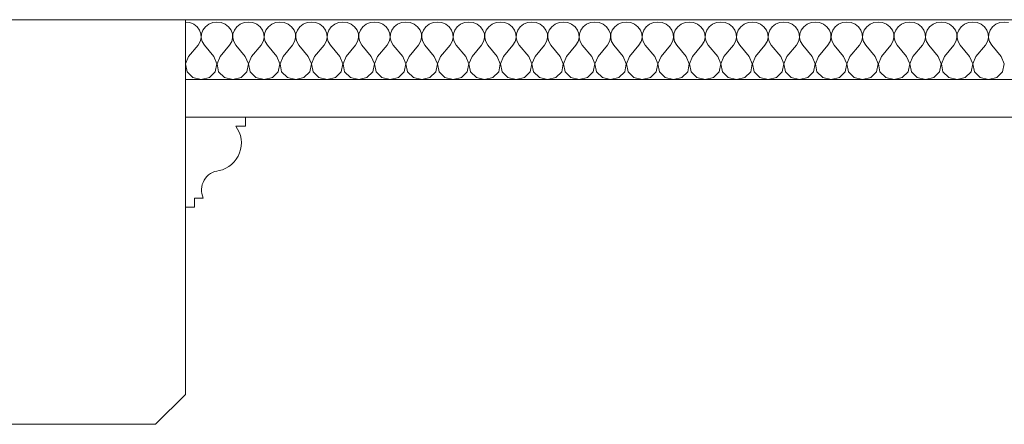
# Model space of a CAD drawing. Header units: millimetres. Extents: x -573548 to 674770, y -246895 to -89040.
# Tile 85 of 199: x 110915 to 111571, y -235947 to -235677. Entities that reach past the tile are written whole.
import ezdxf

# ---------------------------------------------------------------- set-up
doc = ezdxf.new("R2010")
doc.units = ezdxf.units.MM
for name, color, linetype, lineweight in [('belki sufitowe_Nr_pióra__41', 8, 'Continuous', 9), ('Nowe_Drawing & Figure_Nr_pióra__59', 8, 'Continuous', 9), ('Nowe_strop_Nr_pióra__59', 8, 'Continuous', 9), ('strop_Nr_pióra__41', 8, 'Continuous', 9)]:
    doc.layers.add(name, color=color, linetype=linetype, lineweight=lineweight)
doc.layers.add('Nowe_Drawing & Figure', color=7, linetype='Continuous')

# ---------------------------------------------------------------- blocks, each defined once
blk = doc.blocks.new('*X474', base_point=(477978.69, -104863.57))
at = {"layer": 'Nowe_Drawing & Figure', "color": 21, "linetype": 'Continuous', "lineweight": 13, "true_color": 0xffaaaa}
for p, q in [((505795.62, -73220.77), (505792.75, -73220.4)), ((505798.27, -73221.84), (505795.62, -73220.77)), ((505800.5, -73223.53), (505798.27, -73221.84)), ((505808.23, -73221.84), (505806, -73223.53)), ((505810.88, -73220.77), (505808.23, -73221.84)), ((505813.75, -73220.4), (505810.88, -73220.77)), ((505816.62, -73220.77), (505813.75, -73220.4)), ((505819.27, -73221.84), (505816.62, -73220.77)), ((505821.5, -73223.53), (505819.27, -73221.84)), ((505829.23, -73221.84), (505827, -73223.53)), ((505831.88, -73220.77), (505829.23, -73221.84)), ((505834.75, -73220.4), (505831.88, -73220.77)), ((505837.62, -73220.77), (505834.75, -73220.4)), ((505840.27, -73221.84), (505837.62, -73220.77)), ((505842.5, -73223.53), (505840.27, -73221.84)), ((505850.23, -73221.84), (505848, -73223.53)), ((505852.88, -73220.77), (505850.23, -73221.84)), ((505855.75, -73220.4), (505852.88, -73220.77)), ((505858.62, -73220.77), (505855.75, -73220.4)), ((505861.27, -73221.84), (505858.62, -73220.77)), ((505863.5, -73223.53), (505861.27, -73221.84)), ((505871.23, -73221.84), (505869, -73223.53)), ((505873.88, -73220.77), (505871.23, -73221.84)), ((505876.75, -73220.4), (505873.88, -73220.77)), ((505879.62, -73220.77), (505876.75, -73220.4)), ((505882.27, -73221.84), (505879.62, -73220.77)), ((505884.5, -73223.53), (505882.27, -73221.84)), ((505892.23, -73221.84), (505890, -73223.53)), ((505894.88, -73220.77), (505892.23, -73221.84)), ((505897.75, -73220.4), (505894.88, -73220.77)), ((505900.62, -73220.77), (505897.75, -73220.4)), ((505903.27, -73221.84), (505900.62, -73220.77)), ((505905.5, -73223.53), (505903.27, -73221.84)), ((505913.23, -73221.84), (505911, -73223.53)), ((505915.88, -73220.77), (505913.23, -73221.84)), ((505918.75, -73220.4), (505915.88, -73220.77)), ((505921.62, -73220.77), (505918.75, -73220.4)), ((505924.27, -73221.84), (505921.62, -73220.77)), ((505926.5, -73223.53), (505924.27, -73221.84)), ((505934.23, -73221.84), (505932, -73223.53)), ((505936.88, -73220.77), (505934.23, -73221.84)), ((505939.75, -73220.4), (505936.88, -73220.77)), ((505942.62, -73220.77), (505939.75, -73220.4)), ((505945.27, -73221.84), (505942.62, -73220.77)), ((505947.5, -73223.53), (505945.27, -73221.84)), ((505955.23, -73221.84), (505953, -73223.53)), ((505957.88, -73220.77), (505955.23, -73221.84)), ((505960.75, -73220.4), (505957.88, -73220.77)), ((505963.62, -73220.77), (505960.75, -73220.4)), ((505966.27, -73221.84), (505963.62, -73220.77)), ((505968.5, -73223.53), (505966.27, -73221.84)), ((505976.23, -73221.84), (505974, -73223.53)), ((505978.88, -73220.77), (505976.23, -73221.84)), ((505981.75, -73220.4), (505978.88, -73220.77)), ((505984.62, -73220.77), (505981.75, -73220.4)), ((505987.27, -73221.84), (505984.62, -73220.77)), ((505989.5, -73223.53), (505987.27, -73221.84)), ((505997.23, -73221.84), (505995, -73223.53)), ((505999.88, -73220.77), (505997.23, -73221.84)), ((506002.75, -73220.4), (505999.88, -73220.77)), ((506005.62, -73220.77), (506002.75, -73220.4)), ((506008.27, -73221.84), (506005.62, -73220.77)), ((506010.5, -73223.53), (506008.27, -73221.84)), ((506018.23, -73221.84), (506016, -73223.53)), ((506020.88, -73220.77), (506018.23, -73221.84)), ((506023.75, -73220.4), (506020.88, -73220.77)), ((506026.62, -73220.77), (506023.75, -73220.4)), ((506029.27, -73221.84), (506026.62, -73220.77)), ((506031.5, -73223.53), (506029.27, -73221.84)), ((506039.23, -73221.84), (506037, -73223.53)), ((506041.88, -73220.77), (506039.23, -73221.84)), ((506044.75, -73220.4), (506041.88, -73220.77)), ((506047.62, -73220.77), (506044.75, -73220.4)), ((506050.27, -73221.84), (506047.62, -73220.77)), ((506052.5, -73223.53), (506050.27, -73221.84)), ((506060.23, -73221.84), (506058, -73223.53)), ((506062.88, -73220.77), (506060.23, -73221.84)), ((506065.75, -73220.4), (506062.88, -73220.77)), ((506068.62, -73220.77), (506065.75, -73220.4)), ((506071.27, -73221.84), (506068.62, -73220.77)), ((506073.5, -73223.53), (506071.27, -73221.84)), ((506081.23, -73221.84), (506079, -73223.53)), ((506083.88, -73220.77), (506081.23, -73221.84)), ((506086.75, -73220.4), (506083.88, -73220.77)), ((506089.62, -73220.77), (506086.75, -73220.4)), ((506092.27, -73221.84), (506089.62, -73220.77)), ((506094.5, -73223.53), (506092.27, -73221.84)), ((506102.23, -73221.84), (506100, -73223.53)), ((506104.88, -73220.77), (506102.23, -73221.84)), ((506107.75, -73220.4), (506104.88, -73220.77)), ((506110.62, -73220.77), (506107.75, -73220.4)), ((506113.27, -73221.84), (506110.62, -73220.77)), ((506115.5, -73223.53), (506113.27, -73221.84)), ((506123.23, -73221.84), (506121, -73223.53)), ((506125.88, -73220.77), (506123.23, -73221.84)), ((506128.75, -73220.4), (506125.88, -73220.77)), ((506131.62, -73220.77), (506128.75, -73220.4)), ((506134.27, -73221.84), (506131.62, -73220.77)), ((506136.5, -73223.53), (506134.27, -73221.84)), ((506144.23, -73221.84), (506142, -73223.53)), ((506146.88, -73220.77), (506144.23, -73221.84)), ((506149.75, -73220.4), (506146.88, -73220.77)), ((506152.62, -73220.77), (506149.75, -73220.4)), ((506155.27, -73221.84), (506152.62, -73220.77)), ((506157.5, -73223.53), (506155.27, -73221.84)), ((506165.23, -73221.84), (506163, -73223.53)), ((506167.88, -73220.77), (506165.23, -73221.84)), ((506170.75, -73220.4), (506167.88, -73220.77)), ((506173.62, -73220.77), (506170.75, -73220.4)), ((506176.27, -73221.84), (506173.62, -73220.77)), ((506178.5, -73223.53), (506176.27, -73221.84)), ((506186.23, -73221.84), (506184, -73223.53)), ((506188.88, -73220.77), (506186.23, -73221.84)), ((506191.75, -73220.4), (506188.88, -73220.77)), ((506194.62, -73220.77), (506191.75, -73220.4)), ((506197.27, -73221.84), (506194.62, -73220.77)), ((506199.5, -73223.53), (506197.27, -73221.84)), ((506207.23, -73221.84), (506205, -73223.53)), ((506209.88, -73220.77), (506207.23, -73221.84)), ((506212.75, -73220.4), (506209.88, -73220.77)), ((506215.62, -73220.77), (506212.75, -73220.4)), ((506218.27, -73221.84), (506215.62, -73220.77)), ((506220.5, -73223.53), (506218.27, -73221.84)), ((506228.23, -73221.84), (506226, -73223.53)), ((506230.88, -73220.77), (506228.23, -73221.84)), ((506233.75, -73220.4), (506230.88, -73220.77)), ((506236.62, -73220.77), (506233.75, -73220.4)), ((506239.27, -73221.84), (506236.62, -73220.77)), ((506241.5, -73223.53), (506239.27, -73221.84)), ((506249.23, -73221.84), (506247, -73223.53)), ((506251.88, -73220.77), (506249.23, -73221.84)), ((506254.75, -73220.4), (506251.88, -73220.77)), ((506257.62, -73220.77), (506254.75, -73220.4)), ((506260.27, -73221.84), (506257.62, -73220.77)), ((506262.5, -73223.53), (506260.27, -73221.84)), ((506270.23, -73221.84), (506268, -73223.53)), ((506272.88, -73220.77), (506270.23, -73221.84)), ((506275.75, -73220.4), (506272.88, -73220.77)), ((506278.62, -73220.77), (506275.75, -73220.4)), ((506281.27, -73221.84), (506278.62, -73220.77)), ((506283.5, -73223.53), (506281.27, -73221.84)), ((506291.23, -73221.84), (506289, -73223.53)), ((506293.88, -73220.77), (506291.23, -73221.84)), ((506296.75, -73220.4), (506293.88, -73220.77)), ((506299.62, -73220.77), (506296.75, -73220.4)), ((506302.27, -73221.84), (506299.62, -73220.77)), ((506304.5, -73223.53), (506302.27, -73221.84)), ((506312.23, -73221.84), (506310, -73223.53)), ((506314.88, -73220.77), (506312.23, -73221.84)), ((506317.75, -73220.4), (506314.88, -73220.77)), ((506320.62, -73220.77), (506317.75, -73220.4)), ((506323.27, -73221.84), (506320.62, -73220.77)), ((506325.5, -73223.53), (506323.27, -73221.84)), ((506333.23, -73221.84), (506331, -73223.53)), ((506335.88, -73220.77), (506333.23, -73221.84)), ((506338.75, -73220.4), (506335.88, -73220.77)), ((506341.62, -73220.77), (506338.75, -73220.4)), ((505802.14, -73225.71), (505800.5, -73223.53)), ((505803.06, -73228.22), (505802.14, -73225.71)), ((505803.2, -73230.87), (505803.06, -73228.22)), ((505803.43, -73228.22), (505803.29, -73230.87)), ((505804.36, -73225.71), (505803.43, -73228.22)), ((505806, -73223.53), (505804.36, -73225.71)), ((505823.14, -73225.71), (505821.5, -73223.53)), ((505824.06, -73228.22), (505823.14, -73225.71)), ((505824.2, -73230.87), (505824.06, -73228.22)), ((505824.43, -73228.22), (505824.29, -73230.87)), ((505825.36, -73225.71), (505824.43, -73228.22)), ((505827, -73223.53), (505825.36, -73225.71)), ((505844.14, -73225.71), (505842.5, -73223.53)), ((505845.06, -73228.22), (505844.14, -73225.71)), ((505845.2, -73230.87), (505845.06, -73228.22)), ((505845.43, -73228.22), (505845.29, -73230.87)), ((505846.36, -73225.71), (505845.43, -73228.22)), ((505848, -73223.53), (505846.36, -73225.71)), ((505865.14, -73225.71), (505863.5, -73223.53)), ((505866.06, -73228.22), (505865.14, -73225.71)), ((505866.2, -73230.87), (505866.06, -73228.22)), ((505866.43, -73228.22), (505866.29, -73230.87)), ((505867.36, -73225.71), (505866.43, -73228.22)), ((505869, -73223.53), (505867.36, -73225.71)), ((505886.14, -73225.71), (505884.5, -73223.53)), ((505887.06, -73228.22), (505886.14, -73225.71)), ((505887.2, -73230.87), (505887.06, -73228.22)), ((505887.43, -73228.22), (505887.29, -73230.87)), ((505888.36, -73225.71), (505887.43, -73228.22)), ((505890, -73223.53), (505888.36, -73225.71)), ((505907.14, -73225.71), (505905.5, -73223.53)), ((505908.06, -73228.22), (505907.14, -73225.71)), ((505908.2, -73230.87), (505908.06, -73228.22)), ((505908.43, -73228.22), (505908.29, -73230.87)), ((505909.36, -73225.71), (505908.43, -73228.22)), ((505911, -73223.53), (505909.36, -73225.71)), ((505928.14, -73225.71), (505926.5, -73223.53)), ((505929.06, -73228.22), (505928.14, -73225.71)), ((505929.2, -73230.87), (505929.06, -73228.22)), ((505929.43, -73228.22), (505929.29, -73230.87)), ((505930.36, -73225.71), (505929.43, -73228.22)), ((505932, -73223.53), (505930.36, -73225.71)), ((505949.14, -73225.71), (505947.5, -73223.53)), ((505950.06, -73228.22), (505949.14, -73225.71)), ((505950.2, -73230.87), (505950.06, -73228.22)), ((505950.43, -73228.22), (505950.29, -73230.87)), ((505951.36, -73225.71), (505950.43, -73228.22)), ((505953, -73223.53), (505951.36, -73225.71)), ((505970.14, -73225.71), (505968.5, -73223.53)), ((505971.06, -73228.22), (505970.14, -73225.71)), ((505971.2, -73230.87), (505971.06, -73228.22)), ((505971.43, -73228.22), (505971.29, -73230.87)), ((505972.36, -73225.71), (505971.43, -73228.22)), ((505974, -73223.53), (505972.36, -73225.71)), ((505991.14, -73225.71), (505989.5, -73223.53)), ((505992.06, -73228.22), (505991.14, -73225.71)), ((505992.2, -73230.87), (505992.06, -73228.22)), ((505992.43, -73228.22), (505992.29, -73230.87)), ((505993.36, -73225.71), (505992.43, -73228.22)), ((505995, -73223.53), (505993.36, -73225.71)), ((506012.14, -73225.71), (506010.5, -73223.53)), ((506013.06, -73228.22), (506012.14, -73225.71)), ((506013.2, -73230.87), (506013.06, -73228.22)), ((506013.43, -73228.22), (506013.29, -73230.87)), ((506014.36, -73225.71), (506013.43, -73228.22)), ((506016, -73223.53), (506014.36, -73225.71)), ((506033.14, -73225.71), (506031.5, -73223.53)), ((506034.06, -73228.22), (506033.14, -73225.71)), ((506034.2, -73230.87), (506034.06, -73228.22)), ((506034.43, -73228.22), (506034.29, -73230.87)), ((506035.36, -73225.71), (506034.43, -73228.22)), ((506037, -73223.53), (506035.36, -73225.71)), ((506054.14, -73225.71), (506052.5, -73223.53)), ((506055.06, -73228.22), (506054.14, -73225.71)), ((506055.2, -73230.87), (506055.06, -73228.22)), ((506055.43, -73228.22), (506055.29, -73230.87)), ((506056.36, -73225.71), (506055.43, -73228.22)), ((506058, -73223.53), (506056.36, -73225.71)), ((506075.14, -73225.71), (506073.5, -73223.53)), ((506076.06, -73228.22), (506075.14, -73225.71)), ((506076.2, -73230.87), (506076.06, -73228.22)), ((506076.43, -73228.22), (506076.29, -73230.87)), ((506077.36, -73225.71), (506076.43, -73228.22)), ((506079, -73223.53), (506077.36, -73225.71)), ((506096.14, -73225.71), (506094.5, -73223.53)), ((506097.06, -73228.22), (506096.14, -73225.71)), ((506097.2, -73230.87), (506097.06, -73228.22)), ((506097.43, -73228.22), (506097.29, -73230.87)), ((506098.36, -73225.71), (506097.43, -73228.22)), ((506100, -73223.53), (506098.36, -73225.71)), ((506117.14, -73225.71), (506115.5, -73223.53)), ((506118.06, -73228.22), (506117.14, -73225.71)), ((506118.2, -73230.87), (506118.06, -73228.22)), ((506118.43, -73228.22), (506118.29, -73230.87)), ((506119.36, -73225.71), (506118.43, -73228.22)), ((506121, -73223.53), (506119.36, -73225.71)), ((506138.14, -73225.71), (506136.5, -73223.53)), ((506139.06, -73228.22), (506138.14, -73225.71)), ((506139.2, -73230.87), (506139.06, -73228.22)), ((506139.43, -73228.22), (506139.29, -73230.87)), ((506140.36, -73225.71), (506139.43, -73228.22)), ((506142, -73223.53), (506140.36, -73225.71)), ((506159.14, -73225.71), (506157.5, -73223.53)), ((506160.06, -73228.22), (506159.14, -73225.71)), ((506160.2, -73230.87), (506160.06, -73228.22)), ((506160.43, -73228.22), (506160.29, -73230.87)), ((506161.36, -73225.71), (506160.43, -73228.22)), ((506163, -73223.53), (506161.36, -73225.71)), ((506180.14, -73225.71), (506178.5, -73223.53)), ((506181.06, -73228.22), (506180.14, -73225.71)), ((506181.2, -73230.87), (506181.06, -73228.22)), ((506181.43, -73228.22), (506181.29, -73230.87)), ((506182.36, -73225.71), (506181.43, -73228.22)), ((506184, -73223.53), (506182.36, -73225.71)), ((506201.14, -73225.71), (506199.5, -73223.53)), ((506202.06, -73228.22), (506201.14, -73225.71)), ((506202.2, -73230.87), (506202.06, -73228.22)), ((506202.43, -73228.22), (506202.29, -73230.87)), ((506203.36, -73225.71), (506202.43, -73228.22)), ((506205, -73223.53), (506203.36, -73225.71)), ((506222.14, -73225.71), (506220.5, -73223.53)), ((506223.06, -73228.22), (506222.14, -73225.71)), ((506223.2, -73230.87), (506223.06, -73228.22)), ((506223.43, -73228.22), (506223.29, -73230.87)), ((506224.36, -73225.71), (506223.43, -73228.22)), ((506226, -73223.53), (506224.36, -73225.71)), ((506243.14, -73225.71), (506241.5, -73223.53)), ((506244.06, -73228.22), (506243.14, -73225.71)), ((506244.2, -73230.87), (506244.06, -73228.22)), ((506244.43, -73228.22), (506244.29, -73230.87)), ((506245.36, -73225.71), (506244.43, -73228.22)), ((506247, -73223.53), (506245.36, -73225.71)), ((506264.14, -73225.71), (506262.5, -73223.53)), ((506265.06, -73228.22), (506264.14, -73225.71)), ((506265.2, -73230.87), (506265.06, -73228.22)), ((506265.43, -73228.22), (506265.29, -73230.87)), ((506266.36, -73225.71), (506265.43, -73228.22)), ((506268, -73223.53), (506266.36, -73225.71)), ((506285.14, -73225.71), (506283.5, -73223.53)), ((506286.06, -73228.22), (506285.14, -73225.71)), ((506286.2, -73230.87), (506286.06, -73228.22)), ((506286.43, -73228.22), (506286.29, -73230.87)), ((506287.36, -73225.71), (506286.43, -73228.22)), ((506289, -73223.53), (506287.36, -73225.71)), ((506306.14, -73225.71), (506304.5, -73223.53)), ((506307.06, -73228.22), (506306.14, -73225.71)), ((506307.2, -73230.87), (506307.06, -73228.22)), ((506307.43, -73228.22), (506307.29, -73230.87)), ((506308.36, -73225.71), (506307.43, -73228.22)), ((506310, -73223.53), (506308.36, -73225.71)), ((506327.14, -73225.71), (506325.5, -73223.53)), ((506328.06, -73228.22), (506327.14, -73225.71)), ((506328.2, -73230.87), (506328.06, -73228.22)), ((506328.43, -73228.22), (506328.29, -73230.87)), ((506329.36, -73225.71), (506328.43, -73228.22)), ((506331, -73223.53), (506329.36, -73225.71)), ((505801.15, -73235.76), (505802.55, -73233.45)), ((505802.55, -73233.45), (505803.2, -73230.87)), ((505803.29, -73230.87), (505803.94, -73233.45)), ((505803.94, -73233.45), (505805.35, -73235.76)), ((505822.15, -73235.76), (505823.55, -73233.45)), ((505823.55, -73233.45), (505824.2, -73230.87)), ((505824.29, -73230.87), (505824.94, -73233.45)), ((505824.94, -73233.45), (505826.35, -73235.76)), ((505843.15, -73235.76), (505844.55, -73233.45)), ((505844.55, -73233.45), (505845.2, -73230.87)), ((505845.29, -73230.87), (505845.94, -73233.45)), ((505845.94, -73233.45), (505847.35, -73235.76)), ((505864.15, -73235.76), (505865.55, -73233.45)), ((505865.55, -73233.45), (505866.2, -73230.87)), ((505866.29, -73230.87), (505866.94, -73233.45)), ((505866.94, -73233.45), (505868.35, -73235.76)), ((505885.15, -73235.76), (505886.55, -73233.45)), ((505886.55, -73233.45), (505887.2, -73230.87)), ((505887.29, -73230.87), (505887.94, -73233.45)), ((505887.94, -73233.45), (505889.35, -73235.76)), ((505906.15, -73235.76), (505907.55, -73233.45)), ((505907.55, -73233.45), (505908.2, -73230.87)), ((505908.29, -73230.87), (505908.94, -73233.45)), ((505908.94, -73233.45), (505910.35, -73235.76)), ((505927.15, -73235.76), (505928.55, -73233.45)), ((505928.55, -73233.45), (505929.2, -73230.87)), ((505929.29, -73230.87), (505929.94, -73233.45)), ((505929.94, -73233.45), (505931.35, -73235.76)), ((505948.15, -73235.76), (505949.55, -73233.45)), ((505949.55, -73233.45), (505950.2, -73230.87)), ((505950.29, -73230.87), (505950.94, -73233.45)), ((505950.94, -73233.45), (505952.35, -73235.76)), ((505969.15, -73235.76), (505970.55, -73233.45)), ((505970.55, -73233.45), (505971.2, -73230.87)), ((505971.29, -73230.87), (505971.94, -73233.45)), ((505971.94, -73233.45), (505973.35, -73235.76)), ((505990.15, -73235.76), (505991.55, -73233.45)), ((505991.55, -73233.45), (505992.2, -73230.87)), ((505992.29, -73230.87), (505992.94, -73233.45)), ((505992.94, -73233.45), (505994.35, -73235.76)), ((506011.15, -73235.76), (506012.55, -73233.45)), ((506012.55, -73233.45), (506013.2, -73230.87)), ((506013.29, -73230.87), (506013.94, -73233.45)), ((506013.94, -73233.45), (506015.35, -73235.76)), ((506032.15, -73235.76), (506033.55, -73233.45)), ((506033.55, -73233.45), (506034.2, -73230.87)), ((506034.29, -73230.87), (506034.94, -73233.45)), ((506034.94, -73233.45), (506036.35, -73235.76)), ((506053.15, -73235.76), (506054.55, -73233.45)), ((506054.55, -73233.45), (506055.2, -73230.87)), ((506055.29, -73230.87), (506055.94, -73233.45)), ((506055.94, -73233.45), (506057.35, -73235.76)), ((506074.15, -73235.76), (506075.55, -73233.45)), ((506075.55, -73233.45), (506076.2, -73230.87)), ((506076.29, -73230.87), (506076.94, -73233.45)), ((506076.94, -73233.45), (506078.35, -73235.76)), ((506095.15, -73235.76), (506096.55, -73233.45)), ((506096.55, -73233.45), (506097.2, -73230.87)), ((506097.29, -73230.87), (506097.94, -73233.45)), ((506097.94, -73233.45), (506099.35, -73235.76)), ((506116.15, -73235.76), (506117.55, -73233.45)), ((506117.55, -73233.45), (506118.2, -73230.87)), ((506118.29, -73230.87), (506118.94, -73233.45)), ((506118.94, -73233.45), (506120.35, -73235.76)), ((506137.15, -73235.76), (506138.55, -73233.45)), ((506138.55, -73233.45), (506139.2, -73230.87)), ((506139.29, -73230.87), (506139.94, -73233.45)), ((506139.94, -73233.45), (506141.35, -73235.76)), ((506158.15, -73235.76), (506159.55, -73233.45)), ((506159.55, -73233.45), (506160.2, -73230.87)), ((506160.29, -73230.87), (506160.94, -73233.45)), ((506160.94, -73233.45), (506162.35, -73235.76)), ((506179.15, -73235.76), (506180.55, -73233.45)), ((506180.55, -73233.45), (506181.2, -73230.87)), ((506181.29, -73230.87), (506181.94, -73233.45)), ((506181.94, -73233.45), (506183.35, -73235.76)), ((506200.15, -73235.76), (506201.55, -73233.45)), ((506201.55, -73233.45), (506202.2, -73230.87)), ((506202.29, -73230.87), (506202.94, -73233.45)), ((506202.94, -73233.45), (506204.35, -73235.76)), ((506221.15, -73235.76), (506222.55, -73233.45)), ((506222.55, -73233.45), (506223.2, -73230.87)), ((506223.29, -73230.87), (506223.94, -73233.45)), ((506223.94, -73233.45), (506225.35, -73235.76)), ((506242.15, -73235.76), (506243.55, -73233.45)), ((506243.55, -73233.45), (506244.2, -73230.87)), ((506244.29, -73230.87), (506244.94, -73233.45)), ((506244.94, -73233.45), (506246.35, -73235.76)), ((506263.15, -73235.76), (506264.55, -73233.45)), ((506264.55, -73233.45), (506265.2, -73230.87)), ((506265.29, -73230.87), (506265.94, -73233.45)), ((506265.94, -73233.45), (506267.35, -73235.76)), ((506284.15, -73235.76), (506285.55, -73233.45)), ((506285.55, -73233.45), (506286.2, -73230.87)), ((506286.29, -73230.87), (506286.94, -73233.45)), ((506286.94, -73233.45), (506288.35, -73235.76)), ((506305.15, -73235.76), (506306.55, -73233.45)), ((506306.55, -73233.45), (506307.2, -73230.87)), ((506307.29, -73230.87), (506307.94, -73233.45)), ((506307.94, -73233.45), (506309.35, -73235.76)), ((506326.15, -73235.76), (506327.55, -73233.45)), ((506327.55, -73233.45), (506328.2, -73230.87)), ((506328.29, -73230.87), (506328.94, -73233.45)), ((506328.94, -73233.45), (506330.35, -73235.76)), ((505794.85, -73243.44), (505801.15, -73235.76)), ((505811.65, -73243.44), (505805.35, -73235.76)), ((505815.85, -73243.44), (505822.15, -73235.76)), ((505832.65, -73243.44), (505826.35, -73235.76)), ((505836.85, -73243.44), (505843.15, -73235.76)), ((505853.65, -73243.44), (505847.35, -73235.76)), ((505857.85, -73243.44), (505864.15, -73235.76)), ((505874.65, -73243.44), (505868.35, -73235.76)), ((505878.85, -73243.44), (505885.15, -73235.76)), ((505895.65, -73243.44), (505889.35, -73235.76)), ((505899.85, -73243.44), (505906.15, -73235.76)), ((505916.65, -73243.44), (505910.35, -73235.76)), ((505920.85, -73243.44), (505927.15, -73235.76)), ((505937.65, -73243.44), (505931.35, -73235.76)), ((505941.85, -73243.44), (505948.15, -73235.76)), ((505958.65, -73243.44), (505952.35, -73235.76)), ((505962.85, -73243.44), (505969.15, -73235.76)), ((505979.65, -73243.44), (505973.35, -73235.76)), ((505983.85, -73243.44), (505990.15, -73235.76)), ((506000.65, -73243.44), (505994.35, -73235.76)), ((506004.85, -73243.44), (506011.15, -73235.76)), ((506021.65, -73243.44), (506015.35, -73235.76)), ((506025.85, -73243.44), (506032.15, -73235.76)), ((506042.65, -73243.44), (506036.35, -73235.76)), ((506046.85, -73243.44), (506053.15, -73235.76)), ((506063.65, -73243.44), (506057.35, -73235.76)), ((506067.85, -73243.44), (506074.15, -73235.76)), ((506084.65, -73243.44), (506078.35, -73235.76)), ((506088.85, -73243.44), (506095.15, -73235.76)), ((506105.65, -73243.44), (506099.35, -73235.76)), ((506109.85, -73243.44), (506116.15, -73235.76)), ((506126.65, -73243.44), (506120.35, -73235.76)), ((506130.85, -73243.44), (506137.15, -73235.76)), ((506147.65, -73243.44), (506141.35, -73235.76)), ((506151.85, -73243.44), (506158.15, -73235.76)), ((506168.65, -73243.44), (506162.35, -73235.76)), ((506172.85, -73243.44), (506179.15, -73235.76)), ((506189.65, -73243.44), (506183.35, -73235.76)), ((506193.85, -73243.44), (506200.15, -73235.76)), ((506210.65, -73243.44), (506204.35, -73235.76)), ((506214.85, -73243.44), (506221.15, -73235.76)), ((506231.65, -73243.44), (506225.35, -73235.76)), ((506235.85, -73243.44), (506242.15, -73235.76)), ((506252.65, -73243.44), (506246.35, -73235.76)), ((506256.85, -73243.44), (506263.15, -73235.76)), ((506273.65, -73243.44), (506267.35, -73235.76)), ((506277.85, -73243.44), (506284.15, -73235.76)), ((506294.65, -73243.44), (506288.35, -73235.76)), ((506298.85, -73243.44), (506305.15, -73235.76)), ((506315.65, -73243.44), (506309.35, -73235.76)), ((506319.85, -73243.44), (506326.15, -73235.76)), ((506336.65, -73243.44), (506330.35, -73235.76)), ((505794.85, -73243.44), (505792.79, -73248.34)), ((505792.79, -73248.34), (505793.86, -73253.5)), ((505813.7, -73248.34), (505811.65, -73243.44)), ((505812.64, -73253.5), (505813.7, -73248.34)), ((505815.85, -73243.44), (505813.79, -73248.34)), ((505813.79, -73248.34), (505814.86, -73253.5)), ((505834.7, -73248.34), (505832.65, -73243.44)), ((505833.64, -73253.5), (505834.7, -73248.34)), ((505836.85, -73243.44), (505834.79, -73248.34)), ((505834.79, -73248.34), (505835.86, -73253.5)), ((505855.7, -73248.34), (505853.65, -73243.44)), ((505854.64, -73253.5), (505855.7, -73248.34)), ((505857.85, -73243.44), (505855.79, -73248.34)), ((505855.79, -73248.34), (505856.86, -73253.5)), ((505876.7, -73248.34), (505874.65, -73243.44)), ((505875.64, -73253.5), (505876.7, -73248.34)), ((505878.85, -73243.44), (505876.79, -73248.34)), ((505876.79, -73248.34), (505877.86, -73253.5)), ((505897.7, -73248.34), (505895.65, -73243.44)), ((505896.64, -73253.5), (505897.7, -73248.34)), ((505899.85, -73243.44), (505897.79, -73248.34)), ((505897.79, -73248.34), (505898.86, -73253.5)), ((505918.7, -73248.34), (505916.65, -73243.44)), ((505917.64, -73253.5), (505918.7, -73248.34)), ((505920.85, -73243.44), (505918.79, -73248.34)), ((505918.79, -73248.34), (505919.86, -73253.5)), ((505939.7, -73248.34), (505937.65, -73243.44)), ((505938.64, -73253.5), (505939.7, -73248.34)), ((505941.85, -73243.44), (505939.79, -73248.34)), ((505939.79, -73248.34), (505940.86, -73253.5)), ((505960.7, -73248.34), (505958.65, -73243.44)), ((505959.64, -73253.5), (505960.7, -73248.34)), ((505962.85, -73243.44), (505960.79, -73248.34)), ((505960.79, -73248.34), (505961.86, -73253.5)), ((505981.7, -73248.34), (505979.65, -73243.44)), ((505980.64, -73253.5), (505981.7, -73248.34)), ((505983.85, -73243.44), (505981.79, -73248.34)), ((505981.79, -73248.34), (505982.86, -73253.5)), ((506002.7, -73248.34), (506000.65, -73243.44)), ((506001.64, -73253.5), (506002.7, -73248.34)), ((506004.85, -73243.44), (506002.79, -73248.34)), ((506002.79, -73248.34), (506003.86, -73253.5)), ((506023.7, -73248.34), (506021.65, -73243.44)), ((506022.64, -73253.5), (506023.7, -73248.34)), ((506025.85, -73243.44), (506023.79, -73248.34)), ((506023.79, -73248.34), (506024.86, -73253.5)), ((506044.7, -73248.34), (506042.65, -73243.44)), ((506043.64, -73253.5), (506044.7, -73248.34)), ((506046.85, -73243.44), (506044.79, -73248.34)), ((506044.79, -73248.34), (506045.86, -73253.5)), ((506065.7, -73248.34), (506063.65, -73243.44)), ((506064.64, -73253.5), (506065.7, -73248.34)), ((506067.85, -73243.44), (506065.79, -73248.34)), ((506065.79, -73248.34), (506066.86, -73253.5)), ((506086.7, -73248.34), (506084.65, -73243.44)), ((506085.64, -73253.5), (506086.7, -73248.34)), ((506088.85, -73243.44), (506086.79, -73248.34)), ((506086.79, -73248.34), (506087.86, -73253.5)), ((506107.7, -73248.34), (506105.65, -73243.44)), ((506106.64, -73253.5), (506107.7, -73248.34)), ((506109.85, -73243.44), (506107.79, -73248.34)), ((506107.79, -73248.34), (506108.86, -73253.5)), ((506128.7, -73248.34), (506126.65, -73243.44)), ((506127.64, -73253.5), (506128.7, -73248.34)), ((506130.85, -73243.44), (506128.79, -73248.34)), ((506128.79, -73248.34), (506129.86, -73253.5)), ((506149.7, -73248.34), (506147.65, -73243.44)), ((506148.64, -73253.5), (506149.7, -73248.34)), ((506151.85, -73243.44), (506149.79, -73248.34)), ((506149.79, -73248.34), (506150.86, -73253.5)), ((506170.7, -73248.34), (506168.65, -73243.44)), ((506169.64, -73253.5), (506170.7, -73248.34)), ((506172.85, -73243.44), (506170.79, -73248.34)), ((506170.79, -73248.34), (506171.86, -73253.5)), ((506191.7, -73248.34), (506189.65, -73243.44)), ((506190.64, -73253.5), (506191.7, -73248.34)), ((506193.85, -73243.44), (506191.79, -73248.34)), ((506191.79, -73248.34), (506192.86, -73253.5)), ((506212.7, -73248.34), (506210.65, -73243.44)), ((506211.64, -73253.5), (506212.7, -73248.34)), ((506214.85, -73243.44), (506212.79, -73248.34)), ((506212.79, -73248.34), (506213.86, -73253.5)), ((506233.7, -73248.34), (506231.65, -73243.44)), ((506232.64, -73253.5), (506233.7, -73248.34)), ((506235.85, -73243.44), (506233.79, -73248.34)), ((506233.79, -73248.34), (506234.86, -73253.5)), ((506254.7, -73248.34), (506252.65, -73243.44)), ((506253.64, -73253.5), (506254.7, -73248.34)), ((506256.85, -73243.44), (506254.79, -73248.34)), ((506254.79, -73248.34), (506255.86, -73253.5)), ((506275.7, -73248.34), (506273.65, -73243.44)), ((506274.64, -73253.5), (506275.7, -73248.34)), ((506277.85, -73243.44), (506275.79, -73248.34)), ((506275.79, -73248.34), (506276.86, -73253.5)), ((506296.7, -73248.34), (506294.65, -73243.44)), ((506295.64, -73253.5), (506296.7, -73248.34)), ((506298.85, -73243.44), (506296.79, -73248.34)), ((506296.79, -73248.34), (506297.86, -73253.5)), ((506317.7, -73248.34), (506315.65, -73243.44)), ((506316.64, -73253.5), (506317.7, -73248.34)), ((506319.85, -73243.44), (506317.79, -73248.34)), ((506317.79, -73248.34), (506318.86, -73253.5)), ((506338.7, -73248.34), (506336.65, -73243.44)), ((506337.64, -73253.5), (506338.7, -73248.34)), ((505793.86, -73253.5), (505797.73, -73257.37)), ((505808.77, -73257.37), (505812.64, -73253.5)), ((505814.86, -73253.5), (505818.73, -73257.37)), ((505829.77, -73257.37), (505833.64, -73253.5)), ((505835.86, -73253.5), (505839.73, -73257.37)), ((505850.77, -73257.37), (505854.64, -73253.5)), ((505856.86, -73253.5), (505860.73, -73257.37)), ((505871.77, -73257.37), (505875.64, -73253.5)), ((505877.86, -73253.5), (505881.73, -73257.37)), ((505892.77, -73257.37), (505896.64, -73253.5)), ((505898.86, -73253.5), (505902.73, -73257.37)), ((505913.77, -73257.37), (505917.64, -73253.5)), ((505919.86, -73253.5), (505923.73, -73257.37)), ((505934.77, -73257.37), (505938.64, -73253.5)), ((505940.86, -73253.5), (505944.73, -73257.37)), ((505955.77, -73257.37), (505959.64, -73253.5)), ((505961.86, -73253.5), (505965.73, -73257.37)), ((505976.77, -73257.37), (505980.64, -73253.5)), ((505982.86, -73253.5), (505986.73, -73257.37)), ((505997.77, -73257.37), (506001.64, -73253.5)), ((506003.86, -73253.5), (506007.73, -73257.37)), ((506018.77, -73257.37), (506022.64, -73253.5)), ((506024.86, -73253.5), (506028.73, -73257.37)), ((506039.77, -73257.37), (506043.64, -73253.5)), ((506045.86, -73253.5), (506049.73, -73257.37)), ((506060.77, -73257.37), (506064.64, -73253.5)), ((506066.86, -73253.5), (506070.73, -73257.37)), ((506081.77, -73257.37), (506085.64, -73253.5)), ((506087.86, -73253.5), (506091.73, -73257.37)), ((506102.77, -73257.37), (506106.64, -73253.5)), ((506108.86, -73253.5), (506112.73, -73257.37)), ((506123.77, -73257.37), (506127.64, -73253.5)), ((506129.86, -73253.5), (506133.73, -73257.37)), ((506144.77, -73257.37), (506148.64, -73253.5)), ((506150.86, -73253.5), (506154.73, -73257.37)), ((506165.77, -73257.37), (506169.64, -73253.5)), ((506171.86, -73253.5), (506175.73, -73257.37)), ((506186.77, -73257.37), (506190.64, -73253.5)), ((506192.86, -73253.5), (506196.73, -73257.37)), ((506207.77, -73257.37), (506211.64, -73253.5)), ((506213.86, -73253.5), (506217.73, -73257.37)), ((506228.77, -73257.37), (506232.64, -73253.5)), ((506234.86, -73253.5), (506238.73, -73257.37)), ((506249.77, -73257.37), (506253.64, -73253.5)), ((506255.86, -73253.5), (506259.73, -73257.37)), ((506270.77, -73257.37), (506274.64, -73253.5)), ((506276.86, -73253.5), (506280.73, -73257.37)), ((506291.77, -73257.37), (506295.64, -73253.5)), ((506297.86, -73253.5), (506301.73, -73257.37)), ((506312.77, -73257.37), (506316.64, -73253.5)), ((506318.86, -73253.5), (506322.73, -73257.37)), ((506333.77, -73257.37), (506337.64, -73253.5)), ((505797.73, -73257.37), (505803.25, -73258.8)), ((505803.25, -73258.8), (505808.77, -73257.37)), ((505818.73, -73257.37), (505824.25, -73258.8)), ((505824.25, -73258.8), (505829.77, -73257.37)), ((505839.73, -73257.37), (505845.25, -73258.8)), ((505845.25, -73258.8), (505850.77, -73257.37)), ((505860.73, -73257.37), (505866.25, -73258.8)), ((505866.25, -73258.8), (505871.77, -73257.37)), ((505881.73, -73257.37), (505887.25, -73258.8)), ((505887.25, -73258.8), (505892.77, -73257.37)), ((505902.73, -73257.37), (505908.25, -73258.8)), ((505908.25, -73258.8), (505913.77, -73257.37)), ((505923.73, -73257.37), (505929.25, -73258.8)), ((505929.25, -73258.8), (505934.77, -73257.37)), ((505944.73, -73257.37), (505950.25, -73258.8)), ((505950.25, -73258.8), (505955.77, -73257.37)), ((505965.73, -73257.37), (505971.25, -73258.8)), ((505971.25, -73258.8), (505976.77, -73257.37)), ((505986.73, -73257.37), (505992.25, -73258.8)), ((505992.25, -73258.8), (505997.77, -73257.37)), ((506007.73, -73257.37), (506013.25, -73258.8)), ((506013.25, -73258.8), (506018.77, -73257.37)), ((506028.73, -73257.37), (506034.25, -73258.8)), ((506034.25, -73258.8), (506039.77, -73257.37)), ((506049.73, -73257.37), (506055.25, -73258.8)), ((506055.25, -73258.8), (506060.77, -73257.37)), ((506070.73, -73257.37), (506076.25, -73258.8)), ((506076.25, -73258.8), (506081.77, -73257.37)), ((506091.73, -73257.37), (506097.25, -73258.8)), ((506097.25, -73258.8), (506102.77, -73257.37)), ((506112.73, -73257.37), (506118.25, -73258.8)), ((506118.25, -73258.8), (506123.77, -73257.37)), ((506133.73, -73257.37), (506139.25, -73258.8)), ((506139.25, -73258.8), (506144.77, -73257.37)), ((506154.73, -73257.37), (506160.25, -73258.8)), ((506160.25, -73258.8), (506165.77, -73257.37)), ((506175.73, -73257.37), (506181.25, -73258.8)), ((506181.25, -73258.8), (506186.77, -73257.37)), ((506196.73, -73257.37), (506202.25, -73258.8)), ((506202.25, -73258.8), (506207.77, -73257.37)), ((506217.73, -73257.37), (506223.25, -73258.8)), ((506223.25, -73258.8), (506228.77, -73257.37)), ((506238.73, -73257.37), (506244.25, -73258.8)), ((506244.25, -73258.8), (506249.77, -73257.37)), ((506259.73, -73257.37), (506265.25, -73258.8)), ((506265.25, -73258.8), (506270.77, -73257.37)), ((506280.73, -73257.37), (506286.25, -73258.8)), ((506286.25, -73258.8), (506291.77, -73257.37)), ((506301.73, -73257.37), (506307.25, -73258.8)), ((506307.25, -73258.8), (506312.77, -73257.37)), ((506322.73, -73257.37), (506328.25, -73258.8)), ((506328.25, -73258.8), (506333.77, -73257.37))]:
    blk.add_line(p, q, dxfattribs=at)
blk = doc.blocks.new('Wypełnienie_48_1', base_point=(477978.69, -104863.57))
at = {"layer": 'Nowe_Drawing & Figure', "color": 21, "linetype": 'Continuous', "lineweight": 13, "true_color": 0xffaaaa}
blk.add_blockref('*X474', (477978.69, -104863.57), dxfattribs=at)
blk = doc.blocks.new('A$C685D2BB2')
at = {"layer": 'belki sufitowe_Nr_pióra__41'}
blk.add_lwpolyline([(32844.94, 10947.29), (32864.94, 10967.29), (32864.94, 11217.29), (32694.94, 11217.29), (32694.94, 10967.29), (32714.94, 10947.29)], close=True, dxfattribs=at)
blk.add_lwpolyline([(32864.94, 11152.29), (32904.94, 11152.29), (32904.94, 11146.29), (32898.41, 11146.29, -0.549198), (32887.32, 11116.56, 0.516526), (32876.82, 11098.29), (32870.94, 11098.29), (32870.94, 11092.29), (32864.94, 11092.29)], format="xyb", close=True, dxfattribs=at)
at = {"layer": 'Nowe_strop_Nr_pióra__59'}
blk.add_line((24142.67, 11217.29), (40004.42, 11217.29), dxfattribs=at)
at = {"layer": 'strop_Nr_pióra__41'}
for p, q in [((32864.94, 11177.29), (34087.58, 11177.29)), ((32864.94, 11152.29), (34087.58, 11152.29))]:
    blk.add_line(p, q, dxfattribs=at)
at = {"layer": 'Nowe_Drawing & Figure_Nr_pióra__59'}
blk.add_blockref('Wypełnienie_48_1', (5050.88, -20427.48), dxfattribs=at)

msp = doc.modelspace()

# ---------------------------------------------------------------- block references
at = {"color": 150}
msp.add_blockref('A$C685D2BB2', (78160.45, -246894.58), dxfattribs=at)

doc.saveas('drawing.dxf')
